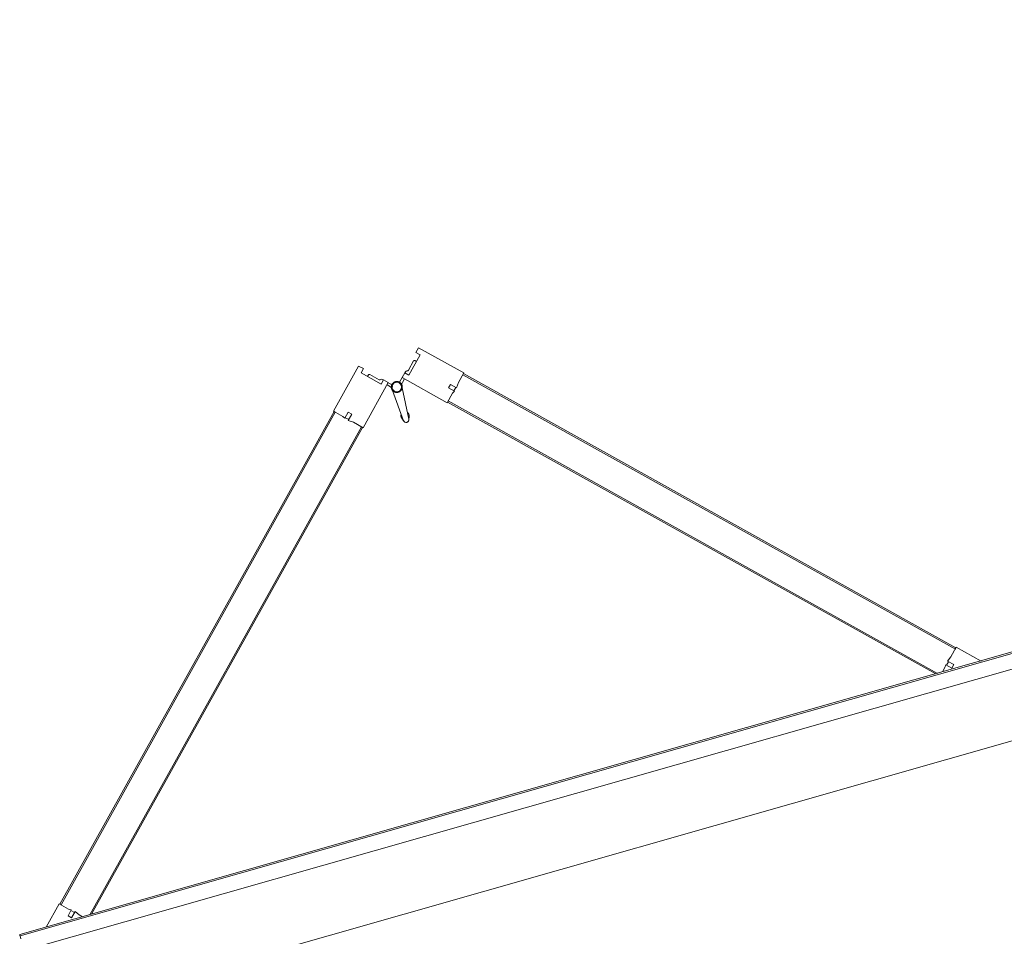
# Model space of a CAD drawing. Header units: inches. Extents: x 424 to 2043, y -237 to 445.
# Tile 248 of 256: x 727.22 to 728.67, y 8.77 to 10.11. Entities that reach past the tile are written whole.
import ezdxf

# ---------------------------------------------------------------- set-up
doc = ezdxf.new("R2010")
doc.units = ezdxf.units.IN
doc.header["$MEASUREMENT"] = 0
doc.layers.add('A-DOOR', color=31, linetype='Continuous', lineweight=9)

# ---------------------------------------------------------------- blocks, each defined once
blk = doc.blocks.new('5-panel_Bi-fold_external_door_10806 - Type 1-V6-اول')
at = {"layer": 'A-DOOR'}
for p, q in [((-1.6227, 0.7434), (-1.6764, 0.6897)), ((-1.617, 0.7378), (-1.6227, 0.7434)), ((-1.5305, 0.7449), (-1.5362, 0.7393)), ((-1.5362, 0.7393), (-1.5312, 0.7343)), ((-1.4768, 0.6912), (-1.5305, 0.7449)), ((-1.6219, 0.7328), (-1.617, 0.7378)), ((-1.5979, 0.7088), (-1.6219, 0.7328)), ((-1.6124, 0.7268), (-1.6142, 0.7251)), ((-1.6124, 0.7268), (-1.6142, 0.7251)), ((-1.6124, 0.7268), (-1.6142, 0.7251)), ((-1.5992, 0.7157), (-1.6103, 0.7268)), ((-1.5312, 0.7343), (-1.5553, 0.7103)), ((-1.5429, 0.7284), (-1.554, 0.7173)), ((-1.539, 0.7266), (-1.5407, 0.7284)), ((-1.539, 0.7266), (-1.5407, 0.7284)), ((-1.539, 0.7266), (-1.5407, 0.7284)), ((-1.593, 0.7137), (-1.5979, 0.7088)), ((-1.5931, 0.7136), (-1.5946, 0.715)), ((-1.5873, 0.7081), (-1.593, 0.7137)), ((-1.5602, 0.7153), (-1.5659, 0.7096)), ((-1.5659, 0.7096), (-1.5121, 0.6558)), ((-1.5553, 0.7103), (-1.5602, 0.7153)), ((-1.5586, 0.7165), (-1.56, 0.7151)), ((-1.641, 0.6543), (-1.5873, 0.7081)), ((-1.5901, 0.7052), (-1.5858, 0.701)), ((-1.5821, 0.7025), (-1.5875, 0.7079)), ((-1.5657, 0.7094), (-1.5713, 0.7039)), ((-1.5706, 0.7031), (-1.5708, 0.7033)), ((-1.5706, 0.7031), (-1.5708, 0.7033)), ((-1.5706, 0.7031), (-1.5708, 0.7033)), ((-1.5706, 0.7031), (-1.5708, 0.7033)), ((-1.5706, 0.7031), (-1.5708, 0.7033)), ((-1.5706, 0.7031), (-1.5708, 0.7033)), ((-1.5706, 0.7031), (-1.5708, 0.7033)), ((-1.5706, 0.7031), (-1.5708, 0.7033)), ((-1.5706, 0.7031), (-1.5708, 0.7033)), ((-1.5673, 0.7025), (-1.5631, 0.7068)), ((-1.6757, 0.689), (-2.262, 0.1027)), ((-1.6743, 0.6876), (-2.2606, 0.1012)), ((-1.6764, 0.6897), (-1.6652, 0.6785)), ((-1.6757, 0.689), (-1.6743, 0.6876)), ((-1.6632, 0.675), (-1.6561, 0.6821)), ((-1.6561, 0.6821), (-1.6518, 0.6779)), ((-1.5844, 0.695), (-1.5811, 0.648)), ((-1.5731, 0.648), (-1.5698, 0.695)), ((-1.4883, 0.6797), (-1.4768, 0.6912)), ((-1.4789, 0.6891), (-1.4775, 0.6905)), ((-1.4789, 0.6891), (-0.8926, 0.1027)), ((-1.4775, 0.6905), (-0.8912, 0.1042)), ((-1.6652, 0.6785), (-1.6632, 0.675)), ((-1.6624, 0.6757), (-1.6582, 0.6715)), ((-1.6518, 0.6779), (-1.6592, 0.6705)), ((-1.6592, 0.6705), (-1.6526, 0.6659)), ((-1.5121, 0.6558), (-1.501, 0.667)), ((-1.5045, 0.6762), (-1.5003, 0.6804)), ((-1.4974, 0.6691), (-1.5045, 0.6762)), ((-1.501, 0.667), (-1.4974, 0.6691)), ((-1.5003, 0.6804), (-1.493, 0.6731)), ((-1.4982, 0.6698), (-1.4939, 0.6741)), ((-1.493, 0.6731), (-1.4883, 0.6797)), ((-1.6432, 0.6565), (-2.2239, 0.0757)), ((-1.6417, 0.655), (-2.2211, 0.0757)), ((-1.6526, 0.6659), (-1.641, 0.6543)), ((-1.6432, 0.6565), (-1.6417, 0.655)), ((-1.5827, 0.6523), (-1.5809, 0.647)), ((-1.5827, 0.6523), (-1.5811, 0.648)), ((-1.5809, 0.647), (-1.5827, 0.6523)), ((-1.5733, 0.647), (-1.5714, 0.6523)), ((-1.5714, 0.6523), (-1.5733, 0.647)), ((-1.5714, 0.6523), (-1.5731, 0.648)), ((-1.5114, 0.6566), (-1.51, 0.658)), ((-1.5114, 0.6566), (-0.9303, 0.0755)), ((-1.51, 0.658), (-0.9275, 0.0755)), ((-1.5809, 0.647), (-1.581, 0.6474)), ((-1.5733, 0.647), (-1.5732, 0.6474)), ((-2.2627, 0.1034), (-2.2904, 0.0757)), ((-2.2516, 0.0922), (-2.2627, 0.1034)), ((-2.2606, 0.1012), (-2.262, 0.1027)), ((-0.8905, 0.1049), (-0.902, 0.0933)), ((-0.8912, 0.1042), (-0.8926, 0.1027)), ((-0.861, 0.0755), (-0.8905, 0.1049)), ((-2.2551, 0.083), (-2.248, 0.0901)), ((-2.248, 0.0901), (-2.2516, 0.0922)), ((-2.2445, 0.0851), (-2.2488, 0.0894)), ((-0.9076, 0.0877), (-0.9118, 0.0835)), ((-0.902, 0.0933), (-0.9086, 0.0887)), ((-0.9086, 0.0887), (-0.9012, 0.0814)), ((2.581, 0.0759), (-2.331, 0.0759)), ((-2.331, 0.0755), (-2.331, 0.0759)), ((-2.331, 0.0743), (-2.331, 0.0755)), ((-2.331, 0.0737), (-2.331, 0.0743)), ((2.581, 0.0737), (-2.331, 0.0737)), ((-2.331, 0.0693), (-2.331, 0.0737)), ((-2.2509, 0.0788), (-2.2551, 0.083)), ((-2.2435, 0.0861), (-2.2509, 0.0788)), ((-2.2389, 0.0796), (-2.2435, 0.0861)), ((-2.2351, 0.0757), (-2.2389, 0.0796)), ((-0.9147, 0.0807), (-0.9199, 0.0755)), ((-0.9126, 0.0842), (-0.9147, 0.0807)), ((-0.9055, 0.0771), (-0.9126, 0.0842)), ((-0.9012, 0.0814), (-0.9055, 0.0771)), ((-2.331, 0.0516), (2.581, 0.0516)), ((-2.331, -0.05), (2.581, -0.05))]:
    blk.add_line(p, q, dxfattribs=at)
at = {"layer": 'A-DOOR', "flags": 128}
for points in [[(-1.5771, 0.7063), (-1.5774, 0.7063), (-1.5777, 0.7063), (-1.578, 0.7063), (-1.5784, 0.7062), (-1.5787, 0.7062), (-1.579, 0.7061), (-1.5793, 0.706), (-1.5796, 0.7059), (-1.5799, 0.7058), (-1.5802, 0.7057), (-1.5805, 0.7056), (-1.5808, 0.7054), (-1.5811, 0.7053), (-1.5813, 0.7051), (-1.5816, 0.7049), (-1.5819, 0.7048), (-1.5821, 0.7046), (-1.5824, 0.7044), (-1.5826, 0.7041), (-1.5828, 0.7039), (-1.583, 0.7037), (-1.5832, 0.7034), (-1.5834, 0.7032), (-1.5836, 0.7029), (-1.5838, 0.7027), (-1.584, 0.7024), (-1.5841, 0.7021), (-1.5843, 0.7018), (-1.5844, 0.7015), (-1.5845, 0.7012), (-1.5846, 0.7009), (-1.5847, 0.7006), (-1.5848, 0.7003), (-1.5849, 0.7), (-1.585, 0.6997), (-1.585, 0.6994), (-1.585, 0.6991), (-1.5851, 0.6987), (-1.5851, 0.6984), (-1.5851, 0.6981), (-1.5851, 0.6978), (-1.585, 0.6975), (-1.585, 0.6972), (-1.5849, 0.6968), (-1.5849, 0.6965), (-1.5848, 0.6962), (-1.5847, 0.6959), (-1.5846, 0.6956), (-1.5845, 0.6953), (-1.5844, 0.695), (-1.5842, 0.6947), (-1.5841, 0.6944), (-1.5839, 0.6942), (-1.5837, 0.6939), (-1.5836, 0.6936), (-1.5834, 0.6934), (-1.5832, 0.6931), (-1.5829, 0.6929), (-1.5827, 0.6927), (-1.5825, 0.6924), (-1.5822, 0.6922), (-1.582, 0.692), (-1.5817, 0.6918), (-1.5815, 0.6917), (-1.5812, 0.6915), (-1.5809, 0.6913), (-1.5806, 0.6912), (-1.5804, 0.691), (-1.5801, 0.6909), (-1.5798, 0.6908), (-1.5795, 0.6907), (-1.5792, 0.6906), (-1.5788, 0.6905), (-1.5785, 0.6905), (-1.5782, 0.6904), (-1.5779, 0.6904), (-1.5776, 0.6904), (-1.5773, 0.6903), (-1.5771, 0.6903)], [(-1.5846, 0.7009), (-1.5847, 0.7006), (-1.5848, 0.7003), (-1.5849, 0.7), (-1.585, 0.6997), (-1.585, 0.6994), (-1.585, 0.6991), (-1.5851, 0.6987), (-1.5851, 0.6984), (-1.5851, 0.6981), (-1.5851, 0.6978), (-1.585, 0.6975), (-1.585, 0.6972), (-1.5849, 0.6968), (-1.5849, 0.6965), (-1.5848, 0.6962), (-1.5847, 0.6959), (-1.5846, 0.6956), (-1.5845, 0.6953)], [(-1.5846, 0.7009), (-1.5847, 0.7006), (-1.5848, 0.7003), (-1.5849, 0.7), (-1.585, 0.6997), (-1.585, 0.6994), (-1.585, 0.6991), (-1.5851, 0.6987), (-1.5851, 0.6984), (-1.5851, 0.6981), (-1.5851, 0.6978), (-1.585, 0.6975), (-1.585, 0.6972), (-1.5849, 0.6968), (-1.5849, 0.6965), (-1.5848, 0.6962), (-1.5847, 0.6959), (-1.5846, 0.6956), (-1.5845, 0.6953)], [(-1.5846, 0.7009), (-1.5847, 0.7006), (-1.5848, 0.7003), (-1.5849, 0.7), (-1.585, 0.6997), (-1.585, 0.6994), (-1.585, 0.6991), (-1.5851, 0.6987), (-1.5851, 0.6984), (-1.5851, 0.6981), (-1.5851, 0.6978), (-1.585, 0.6975), (-1.585, 0.6972), (-1.5849, 0.6968), (-1.5849, 0.6965), (-1.5848, 0.6962), (-1.5847, 0.6959), (-1.5846, 0.6956), (-1.5845, 0.6953)], [(-1.5846, 0.7009), (-1.5847, 0.7006), (-1.5848, 0.7003), (-1.5849, 0.7), (-1.585, 0.6997), (-1.585, 0.6994), (-1.585, 0.6991), (-1.5851, 0.6987), (-1.5851, 0.6984), (-1.5851, 0.6981), (-1.5851, 0.6978), (-1.585, 0.6975), (-1.585, 0.6972), (-1.5849, 0.6968), (-1.5849, 0.6965), (-1.5848, 0.6962), (-1.5847, 0.6959), (-1.5846, 0.6956), (-1.5845, 0.6953)], [(-1.5846, 0.7009), (-1.5847, 0.7006), (-1.5848, 0.7003), (-1.5849, 0.7), (-1.585, 0.6997), (-1.585, 0.6994), (-1.585, 0.6991), (-1.5851, 0.6987), (-1.5851, 0.6984), (-1.5851, 0.6981), (-1.5851, 0.6978), (-1.585, 0.6975), (-1.585, 0.6972), (-1.5849, 0.6968), (-1.5849, 0.6965), (-1.5848, 0.6962), (-1.5847, 0.6959), (-1.5846, 0.6956), (-1.5845, 0.6953)], [(-1.5846, 0.7009), (-1.5847, 0.7006), (-1.5848, 0.7003), (-1.5849, 0.7), (-1.585, 0.6997), (-1.585, 0.6994), (-1.585, 0.6991), (-1.5851, 0.6987), (-1.5851, 0.6984), (-1.5851, 0.6981), (-1.5851, 0.6978), (-1.585, 0.6975), (-1.585, 0.6972), (-1.5849, 0.6968), (-1.5849, 0.6965), (-1.5848, 0.6962), (-1.5847, 0.6959), (-1.5846, 0.6956), (-1.5845, 0.6953), (-1.5844, 0.695), (-1.5842, 0.6947), (-1.5841, 0.6944), (-1.5839, 0.6942), (-1.5837, 0.6939), (-1.5836, 0.6936), (-1.5834, 0.6934), (-1.5832, 0.6931), (-1.5829, 0.6929), (-1.5827, 0.6927), (-1.5825, 0.6924), (-1.5822, 0.6922), (-1.582, 0.692), (-1.5817, 0.6918), (-1.5815, 0.6917), (-1.5812, 0.6915), (-1.5809, 0.6913), (-1.5806, 0.6912), (-1.5804, 0.691), (-1.5801, 0.6909), (-1.5798, 0.6908), (-1.5795, 0.6907), (-1.5792, 0.6906), (-1.5788, 0.6905), (-1.5785, 0.6905), (-1.5782, 0.6904), (-1.5779, 0.6904), (-1.5776, 0.6904), (-1.5773, 0.6903), (-1.5771, 0.6903)], [(-1.5846, 0.7009), (-1.5847, 0.7006), (-1.5848, 0.7003), (-1.5849, 0.7), (-1.585, 0.6997), (-1.585, 0.6994), (-1.585, 0.6991), (-1.5851, 0.6987), (-1.5851, 0.6984), (-1.5851, 0.6981), (-1.5851, 0.6978), (-1.585, 0.6975), (-1.585, 0.6972), (-1.5849, 0.6968), (-1.5849, 0.6965), (-1.5848, 0.6962), (-1.5847, 0.6959), (-1.5846, 0.6956), (-1.5845, 0.6953), (-1.5844, 0.695), (-1.5842, 0.6947), (-1.5841, 0.6944), (-1.5839, 0.6942), (-1.5837, 0.6939), (-1.5836, 0.6936), (-1.5834, 0.6934), (-1.5832, 0.6931), (-1.5829, 0.6929), (-1.5827, 0.6927), (-1.5825, 0.6924), (-1.5822, 0.6922), (-1.582, 0.692), (-1.5817, 0.6918), (-1.5815, 0.6917), (-1.5812, 0.6915), (-1.5809, 0.6913), (-1.5806, 0.6912), (-1.5804, 0.691), (-1.5801, 0.6909), (-1.5798, 0.6908), (-1.5795, 0.6907), (-1.5792, 0.6906), (-1.5788, 0.6905), (-1.5785, 0.6905), (-1.5782, 0.6904), (-1.5779, 0.6904), (-1.5776, 0.6904), (-1.5773, 0.6903), (-1.5771, 0.6903)], [(-1.5846, 0.7009), (-1.5847, 0.7006), (-1.5848, 0.7003), (-1.5849, 0.7), (-1.585, 0.6997), (-1.585, 0.6994), (-1.585, 0.6991), (-1.5851, 0.6987), (-1.5851, 0.6984), (-1.5851, 0.6981), (-1.5851, 0.6978), (-1.585, 0.6975), (-1.585, 0.6972), (-1.5849, 0.6968), (-1.5849, 0.6965), (-1.5848, 0.6962), (-1.5847, 0.6959), (-1.5846, 0.6956), (-1.5845, 0.6953), (-1.5844, 0.695), (-1.5842, 0.6947), (-1.5841, 0.6944), (-1.5839, 0.6942), (-1.5837, 0.6939), (-1.5836, 0.6936), (-1.5834, 0.6934), (-1.5832, 0.6931), (-1.5829, 0.6929), (-1.5827, 0.6927), (-1.5825, 0.6924), (-1.5822, 0.6922), (-1.582, 0.692), (-1.5817, 0.6918), (-1.5815, 0.6917), (-1.5812, 0.6915), (-1.5809, 0.6913), (-1.5806, 0.6912), (-1.5804, 0.691), (-1.5801, 0.6909), (-1.5798, 0.6908), (-1.5795, 0.6907), (-1.5792, 0.6906), (-1.5788, 0.6905), (-1.5785, 0.6905), (-1.5782, 0.6904), (-1.5779, 0.6904), (-1.5776, 0.6904), (-1.5773, 0.6903), (-1.5771, 0.6903)], [(-1.5846, 0.7009), (-1.5847, 0.7006), (-1.5848, 0.7003), (-1.5849, 0.7), (-1.585, 0.6997), (-1.585, 0.6994), (-1.585, 0.6991), (-1.5851, 0.6987), (-1.5851, 0.6984), (-1.5851, 0.6981), (-1.5851, 0.6978), (-1.585, 0.6975), (-1.585, 0.6972), (-1.5849, 0.6968), (-1.5849, 0.6965), (-1.5848, 0.6962), (-1.5847, 0.6959), (-1.5846, 0.6956), (-1.5845, 0.6953), (-1.5844, 0.695), (-1.5842, 0.6947), (-1.5841, 0.6944), (-1.5839, 0.6942), (-1.5837, 0.6939), (-1.5836, 0.6936), (-1.5834, 0.6934), (-1.5832, 0.6931), (-1.5829, 0.6929), (-1.5827, 0.6927), (-1.5825, 0.6924), (-1.5822, 0.6922), (-1.582, 0.692), (-1.5817, 0.6918), (-1.5815, 0.6917), (-1.5812, 0.6915), (-1.5809, 0.6913), (-1.5806, 0.6912), (-1.5804, 0.691), (-1.5801, 0.6909), (-1.5798, 0.6908), (-1.5795, 0.6907), (-1.5792, 0.6906), (-1.5788, 0.6905), (-1.5785, 0.6905), (-1.5782, 0.6904), (-1.5779, 0.6904), (-1.5776, 0.6904), (-1.5773, 0.6903), (-1.5771, 0.6903)], [(-1.5846, 0.7009), (-1.5847, 0.7006), (-1.5848, 0.7003), (-1.5849, 0.7), (-1.585, 0.6997), (-1.585, 0.6994), (-1.585, 0.6991), (-1.5851, 0.6987), (-1.5851, 0.6984), (-1.5851, 0.6981), (-1.5851, 0.6978), (-1.585, 0.6975), (-1.585, 0.6972), (-1.5849, 0.6968), (-1.5849, 0.6965), (-1.5848, 0.6962), (-1.5847, 0.6959), (-1.5846, 0.6956), (-1.5845, 0.6953)], [(-1.5846, 0.7009), (-1.5847, 0.7006), (-1.5848, 0.7003), (-1.5849, 0.7), (-1.585, 0.6997), (-1.585, 0.6994), (-1.585, 0.6991), (-1.5851, 0.6987), (-1.5851, 0.6984), (-1.5851, 0.6981), (-1.5851, 0.6978), (-1.585, 0.6975), (-1.585, 0.6972), (-1.5849, 0.6968), (-1.5849, 0.6965), (-1.5848, 0.6962), (-1.5847, 0.6959), (-1.5846, 0.6956), (-1.5845, 0.6953)], [(-1.5846, 0.7009), (-1.5847, 0.7006), (-1.5848, 0.7003), (-1.5849, 0.7), (-1.585, 0.6997), (-1.585, 0.6994), (-1.585, 0.6991), (-1.5851, 0.6987), (-1.5851, 0.6984), (-1.5851, 0.6981), (-1.5851, 0.6978), (-1.585, 0.6975), (-1.585, 0.6972), (-1.5849, 0.6968), (-1.5849, 0.6965), (-1.5848, 0.6962), (-1.5847, 0.6959), (-1.5846, 0.6956), (-1.5845, 0.6953)], [(-1.5846, 0.7009), (-1.5847, 0.7006), (-1.5848, 0.7003), (-1.5849, 0.7), (-1.585, 0.6997), (-1.585, 0.6994), (-1.585, 0.6991), (-1.5851, 0.6987), (-1.5851, 0.6984), (-1.5851, 0.6981), (-1.5851, 0.6978), (-1.585, 0.6975), (-1.585, 0.6972), (-1.5849, 0.6968), (-1.5849, 0.6965), (-1.5848, 0.6962), (-1.5847, 0.6959), (-1.5846, 0.6956), (-1.5845, 0.6953)], [(-1.5774, 0.7063), (-1.5777, 0.7063), (-1.578, 0.7063), (-1.5784, 0.7062), (-1.5787, 0.7062), (-1.579, 0.7061), (-1.5793, 0.706), (-1.5796, 0.7059), (-1.5799, 0.7058), (-1.5802, 0.7057), (-1.5805, 0.7056), (-1.5808, 0.7054), (-1.5811, 0.7053), (-1.5813, 0.7051), (-1.5816, 0.7049), (-1.5819, 0.7048), (-1.5821, 0.7046), (-1.5824, 0.7044), (-1.5826, 0.7041), (-1.5828, 0.7039), (-1.583, 0.7037)], [(-1.5774, 0.7063), (-1.5777, 0.7063), (-1.578, 0.7063), (-1.5784, 0.7062), (-1.5787, 0.7062), (-1.579, 0.7061), (-1.5793, 0.706), (-1.5796, 0.7059), (-1.5799, 0.7058), (-1.5802, 0.7057), (-1.5805, 0.7056), (-1.5808, 0.7054), (-1.5811, 0.7053), (-1.5813, 0.7051), (-1.5816, 0.7049), (-1.5819, 0.7048), (-1.5821, 0.7046), (-1.5824, 0.7044), (-1.5826, 0.7041), (-1.5828, 0.7039), (-1.583, 0.7037)], [(-1.5774, 0.7063), (-1.5777, 0.7063), (-1.578, 0.7063), (-1.5784, 0.7062), (-1.5787, 0.7062), (-1.579, 0.7061), (-1.5793, 0.706), (-1.5796, 0.7059), (-1.5799, 0.7058), (-1.5802, 0.7057), (-1.5805, 0.7056), (-1.5808, 0.7054), (-1.5811, 0.7053), (-1.5813, 0.7051), (-1.5816, 0.7049), (-1.5819, 0.7048), (-1.5821, 0.7046), (-1.5824, 0.7044), (-1.5826, 0.7041), (-1.5828, 0.7039), (-1.583, 0.7037)], [(-1.5774, 0.7063), (-1.5777, 0.7063), (-1.578, 0.7063), (-1.5784, 0.7062), (-1.5787, 0.7062), (-1.579, 0.7061), (-1.5793, 0.706), (-1.5796, 0.7059), (-1.5799, 0.7058), (-1.5802, 0.7057), (-1.5805, 0.7056), (-1.5808, 0.7054), (-1.5811, 0.7053), (-1.5813, 0.7051), (-1.5816, 0.7049), (-1.5819, 0.7048), (-1.5821, 0.7046), (-1.5824, 0.7044), (-1.5826, 0.7041), (-1.5828, 0.7039), (-1.583, 0.7037)], [(-1.5774, 0.7063), (-1.5777, 0.7063), (-1.578, 0.7063), (-1.5784, 0.7062), (-1.5787, 0.7062), (-1.579, 0.7061), (-1.5793, 0.706), (-1.5796, 0.7059), (-1.5799, 0.7058), (-1.5802, 0.7057), (-1.5805, 0.7056), (-1.5808, 0.7054), (-1.5811, 0.7053), (-1.5813, 0.7051), (-1.5816, 0.7049), (-1.5819, 0.7048), (-1.5821, 0.7046), (-1.5824, 0.7044), (-1.5826, 0.7041), (-1.5828, 0.7039), (-1.583, 0.7037)], [(-1.5771, 0.7063), (-1.5774, 0.7063), (-1.5777, 0.7063), (-1.578, 0.7063), (-1.5784, 0.7062), (-1.5787, 0.7062), (-1.579, 0.7061), (-1.5793, 0.706), (-1.5796, 0.7059), (-1.5799, 0.7058), (-1.5802, 0.7057), (-1.5805, 0.7056), (-1.5808, 0.7054), (-1.5811, 0.7053), (-1.5813, 0.7051), (-1.5816, 0.7049), (-1.5819, 0.7048), (-1.5821, 0.7046), (-1.5824, 0.7044), (-1.5826, 0.7041), (-1.5828, 0.7039), (-1.583, 0.7037)], [(-1.5771, 0.7063), (-1.5774, 0.7063), (-1.5777, 0.7063), (-1.578, 0.7063), (-1.5784, 0.7062), (-1.5787, 0.7062), (-1.579, 0.7061), (-1.5793, 0.706), (-1.5796, 0.7059), (-1.5799, 0.7058), (-1.5802, 0.7057), (-1.5805, 0.7056), (-1.5808, 0.7054), (-1.5811, 0.7053), (-1.5813, 0.7051), (-1.5816, 0.7049), (-1.5819, 0.7048), (-1.5821, 0.7046), (-1.5824, 0.7044), (-1.5826, 0.7041), (-1.5828, 0.7039), (-1.583, 0.7037)], [(-1.5771, 0.7063), (-1.5774, 0.7063), (-1.5777, 0.7063), (-1.578, 0.7063), (-1.5784, 0.7062), (-1.5787, 0.7062), (-1.579, 0.7061), (-1.5793, 0.706), (-1.5796, 0.7059), (-1.5799, 0.7058), (-1.5802, 0.7057), (-1.5805, 0.7056), (-1.5808, 0.7054), (-1.5811, 0.7053), (-1.5813, 0.7051), (-1.5816, 0.7049), (-1.5819, 0.7048), (-1.5821, 0.7046), (-1.5824, 0.7044), (-1.5826, 0.7041), (-1.5828, 0.7039), (-1.583, 0.7037)], [(-1.5771, 0.7063), (-1.5774, 0.7063), (-1.5777, 0.7063), (-1.578, 0.7063), (-1.5784, 0.7062), (-1.5787, 0.7062), (-1.579, 0.7061), (-1.5793, 0.706), (-1.5796, 0.7059), (-1.5799, 0.7058), (-1.5802, 0.7057), (-1.5805, 0.7056), (-1.5808, 0.7054), (-1.5811, 0.7053), (-1.5813, 0.7051), (-1.5816, 0.7049), (-1.5819, 0.7048), (-1.5821, 0.7046), (-1.5824, 0.7044), (-1.5826, 0.7041), (-1.5828, 0.7039), (-1.583, 0.7037)], [(-1.5774, 0.7063), (-1.5777, 0.7063), (-1.578, 0.7063), (-1.5784, 0.7062), (-1.5787, 0.7062), (-1.579, 0.7061), (-1.5793, 0.706), (-1.5796, 0.7059), (-1.5799, 0.7058), (-1.5802, 0.7057), (-1.5805, 0.7056), (-1.5808, 0.7054), (-1.5811, 0.7053), (-1.5813, 0.7051), (-1.5816, 0.7049), (-1.5819, 0.7048), (-1.5821, 0.7046), (-1.5824, 0.7044), (-1.5826, 0.7041), (-1.5828, 0.7039), (-1.583, 0.7037)], [(-1.5774, 0.7063), (-1.5777, 0.7063), (-1.578, 0.7063), (-1.5784, 0.7062), (-1.5787, 0.7062), (-1.579, 0.7061), (-1.5793, 0.706), (-1.5796, 0.7059), (-1.5799, 0.7058), (-1.5802, 0.7057), (-1.5805, 0.7056), (-1.5808, 0.7054), (-1.5811, 0.7053), (-1.5813, 0.7051), (-1.5816, 0.7049), (-1.5819, 0.7048), (-1.5821, 0.7046), (-1.5824, 0.7044), (-1.5826, 0.7041), (-1.5828, 0.7039), (-1.583, 0.7037)], [(-1.5774, 0.7063), (-1.5777, 0.7063), (-1.578, 0.7063), (-1.5784, 0.7062), (-1.5787, 0.7062), (-1.579, 0.7061), (-1.5793, 0.706), (-1.5796, 0.7059), (-1.5799, 0.7058), (-1.5802, 0.7057), (-1.5805, 0.7056), (-1.5808, 0.7054), (-1.5811, 0.7053), (-1.5813, 0.7051), (-1.5816, 0.7049), (-1.5819, 0.7048), (-1.5821, 0.7046), (-1.5824, 0.7044), (-1.5826, 0.7041), (-1.5828, 0.7039), (-1.583, 0.7037)], [(-1.5774, 0.7063), (-1.5777, 0.7063), (-1.578, 0.7063), (-1.5784, 0.7062), (-1.5787, 0.7062), (-1.579, 0.7061), (-1.5793, 0.706), (-1.5796, 0.7059), (-1.5799, 0.7058), (-1.5802, 0.7057), (-1.5805, 0.7056), (-1.5808, 0.7054), (-1.5811, 0.7053), (-1.5813, 0.7051), (-1.5816, 0.7049), (-1.5819, 0.7048), (-1.5821, 0.7046), (-1.5824, 0.7044), (-1.5826, 0.7041), (-1.5828, 0.7039), (-1.583, 0.7037)], [(-1.5712, 0.7038), (-1.5714, 0.704), (-1.5717, 0.7042), (-1.5719, 0.7045), (-1.5722, 0.7047), (-1.5724, 0.7048), (-1.5727, 0.705), (-1.573, 0.7052), (-1.5732, 0.7054), (-1.5735, 0.7055), (-1.5738, 0.7056), (-1.5741, 0.7058), (-1.5744, 0.7059), (-1.5747, 0.706), (-1.575, 0.7061), (-1.5753, 0.7061), (-1.5756, 0.7062), (-1.576, 0.7063), (-1.5763, 0.7063), (-1.5766, 0.7063), (-1.5769, 0.7063), (-1.5771, 0.7063)], [(-1.5771, 0.6903), (-1.5768, 0.6903), (-1.5764, 0.6904), (-1.5761, 0.6904), (-1.5758, 0.6904), (-1.5755, 0.6905), (-1.5752, 0.6906), (-1.5749, 0.6907), (-1.5746, 0.6907), (-1.5743, 0.6909), (-1.574, 0.691), (-1.5737, 0.6911), (-1.5734, 0.6912), (-1.5731, 0.6914), (-1.5728, 0.6916), (-1.5726, 0.6917), (-1.5723, 0.6919), (-1.5721, 0.6921), (-1.5718, 0.6923), (-1.5716, 0.6925), (-1.5713, 0.6928), (-1.5711, 0.693), (-1.5709, 0.6932), (-1.5707, 0.6935), (-1.5705, 0.6938), (-1.5704, 0.694), (-1.5702, 0.6943), (-1.57, 0.6946), (-1.5699, 0.6949), (-1.5697, 0.6951), (-1.5696, 0.6954), (-1.5695, 0.6957), (-1.5694, 0.696), (-1.5693, 0.6964), (-1.5693, 0.6967), (-1.5692, 0.697), (-1.5692, 0.6973), (-1.5691, 0.6976), (-1.5691, 0.6979), (-1.5691, 0.6983), (-1.5691, 0.6986), (-1.5691, 0.6989), (-1.5691, 0.6992), (-1.5692, 0.6995), (-1.5692, 0.6998), (-1.5693, 0.7002), (-1.5694, 0.7005), (-1.5695, 0.7008), (-1.5696, 0.7011), (-1.5697, 0.7014), (-1.5698, 0.7017), (-1.5699, 0.702), (-1.5701, 0.7022), (-1.5703, 0.7025), (-1.5704, 0.7028), (-1.5706, 0.7031), (-1.5708, 0.7033), (-1.571, 0.7036), (-1.5712, 0.7038), (-1.5714, 0.704), (-1.5717, 0.7042), (-1.5719, 0.7045), (-1.5722, 0.7047), (-1.5724, 0.7048), (-1.5727, 0.705), (-1.573, 0.7052), (-1.5732, 0.7054), (-1.5735, 0.7055), (-1.5738, 0.7056), (-1.5741, 0.7058), (-1.5744, 0.7059), (-1.5747, 0.706), (-1.575, 0.7061), (-1.5753, 0.7061), (-1.5756, 0.7062), (-1.576, 0.7063), (-1.5763, 0.7063), (-1.5766, 0.7063), (-1.5769, 0.7063), (-1.5771, 0.7063)], [(-1.5712, 0.7038), (-1.5714, 0.704), (-1.5717, 0.7042), (-1.5719, 0.7045), (-1.5722, 0.7047), (-1.5724, 0.7048), (-1.5727, 0.705), (-1.573, 0.7052), (-1.5732, 0.7054), (-1.5735, 0.7055), (-1.5738, 0.7056), (-1.5741, 0.7058), (-1.5744, 0.7059), (-1.5747, 0.706), (-1.575, 0.7061), (-1.5753, 0.7061), (-1.5756, 0.7062), (-1.576, 0.7063), (-1.5763, 0.7063), (-1.5766, 0.7063), (-1.5769, 0.7063), (-1.5771, 0.7063)], [(-1.5712, 0.7038), (-1.5714, 0.704), (-1.5717, 0.7042), (-1.5719, 0.7045), (-1.5722, 0.7047), (-1.5724, 0.7048), (-1.5727, 0.705), (-1.573, 0.7052), (-1.5732, 0.7054), (-1.5735, 0.7055), (-1.5738, 0.7056), (-1.5741, 0.7058), (-1.5744, 0.7059), (-1.5747, 0.706), (-1.575, 0.7061), (-1.5753, 0.7061), (-1.5756, 0.7062), (-1.576, 0.7063), (-1.5763, 0.7063), (-1.5766, 0.7063), (-1.5769, 0.7063), (-1.5771, 0.7063)], [(-1.5712, 0.7038), (-1.5714, 0.704), (-1.5717, 0.7042), (-1.5719, 0.7045), (-1.5722, 0.7047), (-1.5724, 0.7048), (-1.5727, 0.705), (-1.573, 0.7052), (-1.5732, 0.7054), (-1.5735, 0.7055), (-1.5738, 0.7056), (-1.5741, 0.7058), (-1.5744, 0.7059), (-1.5747, 0.706), (-1.575, 0.7061), (-1.5753, 0.7061), (-1.5756, 0.7062), (-1.576, 0.7063), (-1.5763, 0.7063), (-1.5766, 0.7063), (-1.5769, 0.7063), (-1.5771, 0.7063)], [(-1.5771, 0.6903), (-1.5768, 0.6903), (-1.5764, 0.6904), (-1.5761, 0.6904), (-1.5758, 0.6904), (-1.5755, 0.6905), (-1.5752, 0.6906), (-1.5749, 0.6907), (-1.5746, 0.6907), (-1.5743, 0.6909), (-1.574, 0.691), (-1.5737, 0.6911), (-1.5734, 0.6912), (-1.5731, 0.6914), (-1.5728, 0.6916), (-1.5726, 0.6917), (-1.5723, 0.6919), (-1.5721, 0.6921), (-1.5718, 0.6923), (-1.5716, 0.6925), (-1.5713, 0.6928), (-1.5711, 0.693), (-1.5709, 0.6932), (-1.5707, 0.6935), (-1.5705, 0.6938), (-1.5704, 0.694), (-1.5702, 0.6943), (-1.57, 0.6946), (-1.5699, 0.6949), (-1.5697, 0.6951), (-1.5696, 0.6954), (-1.5695, 0.6957), (-1.5694, 0.696), (-1.5693, 0.6964), (-1.5693, 0.6967), (-1.5692, 0.697), (-1.5692, 0.6973), (-1.5691, 0.6976), (-1.5691, 0.6979), (-1.5691, 0.6983), (-1.5691, 0.6986), (-1.5691, 0.6989), (-1.5691, 0.6992), (-1.5692, 0.6995), (-1.5692, 0.6998), (-1.5693, 0.7002), (-1.5694, 0.7005), (-1.5695, 0.7008), (-1.5696, 0.7011), (-1.5697, 0.7014), (-1.5698, 0.7017), (-1.5699, 0.702), (-1.5701, 0.7022), (-1.5703, 0.7025), (-1.5704, 0.7028), (-1.5706, 0.7031), (-1.5708, 0.7033)], [(-1.5771, 0.6903), (-1.5768, 0.6903), (-1.5764, 0.6904), (-1.5761, 0.6904), (-1.5758, 0.6904), (-1.5755, 0.6905), (-1.5752, 0.6906), (-1.5749, 0.6907), (-1.5746, 0.6907), (-1.5743, 0.6909), (-1.574, 0.691), (-1.5737, 0.6911), (-1.5734, 0.6912), (-1.5731, 0.6914), (-1.5728, 0.6916), (-1.5726, 0.6917), (-1.5723, 0.6919), (-1.5721, 0.6921), (-1.5718, 0.6923), (-1.5716, 0.6925), (-1.5713, 0.6928), (-1.5711, 0.693), (-1.5709, 0.6932), (-1.5707, 0.6935), (-1.5705, 0.6938), (-1.5704, 0.694), (-1.5702, 0.6943), (-1.57, 0.6946), (-1.5699, 0.6949), (-1.5697, 0.6951), (-1.5696, 0.6954), (-1.5695, 0.6957), (-1.5694, 0.696), (-1.5693, 0.6964), (-1.5693, 0.6967), (-1.5692, 0.697), (-1.5692, 0.6973), (-1.5691, 0.6976), (-1.5691, 0.6979), (-1.5691, 0.6983), (-1.5691, 0.6986), (-1.5691, 0.6989), (-1.5691, 0.6992), (-1.5692, 0.6995), (-1.5692, 0.6998), (-1.5693, 0.7002), (-1.5694, 0.7005), (-1.5695, 0.7008), (-1.5696, 0.7011), (-1.5697, 0.7014), (-1.5698, 0.7017), (-1.5699, 0.702), (-1.5701, 0.7022), (-1.5703, 0.7025), (-1.5704, 0.7028), (-1.5706, 0.7031), (-1.5708, 0.7033)], [(-1.5771, 0.6903), (-1.5768, 0.6903), (-1.5764, 0.6904), (-1.5761, 0.6904), (-1.5758, 0.6904), (-1.5755, 0.6905), (-1.5752, 0.6906), (-1.5749, 0.6907), (-1.5746, 0.6907), (-1.5743, 0.6909), (-1.574, 0.691), (-1.5737, 0.6911), (-1.5734, 0.6912), (-1.5731, 0.6914), (-1.5728, 0.6916), (-1.5726, 0.6917), (-1.5723, 0.6919), (-1.5721, 0.6921), (-1.5718, 0.6923), (-1.5716, 0.6925), (-1.5713, 0.6928), (-1.5711, 0.693), (-1.5709, 0.6932), (-1.5707, 0.6935), (-1.5705, 0.6938), (-1.5704, 0.694), (-1.5702, 0.6943), (-1.57, 0.6946), (-1.5699, 0.6949), (-1.5697, 0.6951), (-1.5696, 0.6954), (-1.5695, 0.6957), (-1.5694, 0.696), (-1.5693, 0.6964), (-1.5693, 0.6967), (-1.5692, 0.697), (-1.5692, 0.6973), (-1.5691, 0.6976), (-1.5691, 0.6979), (-1.5691, 0.6983), (-1.5691, 0.6986), (-1.5691, 0.6989), (-1.5691, 0.6992), (-1.5692, 0.6995), (-1.5692, 0.6998), (-1.5693, 0.7002), (-1.5694, 0.7005), (-1.5695, 0.7008), (-1.5696, 0.7011), (-1.5697, 0.7014), (-1.5698, 0.7017), (-1.5699, 0.702), (-1.5701, 0.7022), (-1.5703, 0.7025), (-1.5704, 0.7028), (-1.5706, 0.7031), (-1.5708, 0.7033)], [(-1.5771, 0.6903), (-1.5768, 0.6903), (-1.5764, 0.6904), (-1.5761, 0.6904), (-1.5758, 0.6904), (-1.5755, 0.6905), (-1.5752, 0.6906), (-1.5749, 0.6907), (-1.5746, 0.6907), (-1.5743, 0.6909), (-1.574, 0.691), (-1.5737, 0.6911), (-1.5734, 0.6912), (-1.5731, 0.6914), (-1.5728, 0.6916), (-1.5726, 0.6917), (-1.5723, 0.6919), (-1.5721, 0.6921), (-1.5718, 0.6923), (-1.5716, 0.6925), (-1.5713, 0.6928), (-1.5711, 0.693), (-1.5709, 0.6932), (-1.5707, 0.6935), (-1.5705, 0.6938), (-1.5704, 0.694), (-1.5702, 0.6943), (-1.57, 0.6946), (-1.5699, 0.6949), (-1.5697, 0.6951), (-1.5696, 0.6954), (-1.5695, 0.6957), (-1.5694, 0.696), (-1.5693, 0.6964), (-1.5693, 0.6967), (-1.5692, 0.697), (-1.5692, 0.6973), (-1.5691, 0.6976), (-1.5691, 0.6979), (-1.5691, 0.6983), (-1.5691, 0.6986), (-1.5691, 0.6989), (-1.5691, 0.6992), (-1.5692, 0.6995), (-1.5692, 0.6998), (-1.5693, 0.7002), (-1.5694, 0.7005), (-1.5695, 0.7008), (-1.5696, 0.7011), (-1.5697, 0.7014), (-1.5698, 0.7017), (-1.5699, 0.702), (-1.5701, 0.7022), (-1.5703, 0.7025), (-1.5704, 0.7028), (-1.5706, 0.7031), (-1.5708, 0.7033)], [(-1.5712, 0.7038), (-1.5714, 0.704), (-1.5717, 0.7042), (-1.5719, 0.7045), (-1.5722, 0.7047), (-1.5724, 0.7048), (-1.5727, 0.705), (-1.573, 0.7052), (-1.5732, 0.7054), (-1.5735, 0.7055), (-1.5738, 0.7056), (-1.5741, 0.7058), (-1.5744, 0.7059), (-1.5747, 0.706), (-1.575, 0.7061), (-1.5753, 0.7061), (-1.5756, 0.7062), (-1.576, 0.7063), (-1.5763, 0.7063), (-1.5766, 0.7063), (-1.5769, 0.7063)], [(-1.5712, 0.7038), (-1.5714, 0.704), (-1.5717, 0.7042), (-1.5719, 0.7045), (-1.5722, 0.7047), (-1.5724, 0.7048), (-1.5727, 0.705), (-1.573, 0.7052), (-1.5732, 0.7054), (-1.5735, 0.7055), (-1.5738, 0.7056), (-1.5741, 0.7058), (-1.5744, 0.7059), (-1.5747, 0.706), (-1.575, 0.7061), (-1.5753, 0.7061), (-1.5756, 0.7062), (-1.576, 0.7063), (-1.5763, 0.7063), (-1.5766, 0.7063), (-1.5769, 0.7063)], [(-1.5712, 0.7038), (-1.5714, 0.704), (-1.5717, 0.7042), (-1.5719, 0.7045), (-1.5722, 0.7047), (-1.5724, 0.7048), (-1.5727, 0.705), (-1.573, 0.7052), (-1.5732, 0.7054), (-1.5735, 0.7055), (-1.5738, 0.7056), (-1.5741, 0.7058), (-1.5744, 0.7059), (-1.5747, 0.706), (-1.575, 0.7061), (-1.5753, 0.7061), (-1.5756, 0.7062), (-1.576, 0.7063), (-1.5763, 0.7063), (-1.5766, 0.7063), (-1.5769, 0.7063)], [(-1.5712, 0.7038), (-1.5714, 0.704), (-1.5717, 0.7042), (-1.5719, 0.7045), (-1.5722, 0.7047), (-1.5724, 0.7048), (-1.5727, 0.705), (-1.573, 0.7052), (-1.5732, 0.7054), (-1.5735, 0.7055), (-1.5738, 0.7056), (-1.5741, 0.7058), (-1.5744, 0.7059), (-1.5747, 0.706), (-1.575, 0.7061), (-1.5753, 0.7061), (-1.5756, 0.7062), (-1.576, 0.7063), (-1.5763, 0.7063), (-1.5766, 0.7063), (-1.5769, 0.7063)], [(-1.5712, 0.7038), (-1.5714, 0.704), (-1.5717, 0.7042), (-1.5719, 0.7045), (-1.5722, 0.7047), (-1.5724, 0.7048), (-1.5727, 0.705), (-1.573, 0.7052), (-1.5732, 0.7054), (-1.5735, 0.7055), (-1.5738, 0.7056), (-1.5741, 0.7058), (-1.5744, 0.7059), (-1.5747, 0.706), (-1.575, 0.7061), (-1.5753, 0.7061), (-1.5756, 0.7062), (-1.576, 0.7063), (-1.5763, 0.7063), (-1.5766, 0.7063), (-1.5769, 0.7063)], [(-1.5712, 0.7038), (-1.5714, 0.704), (-1.5717, 0.7042), (-1.5719, 0.7045), (-1.5722, 0.7047), (-1.5724, 0.7048), (-1.5727, 0.705), (-1.573, 0.7052), (-1.5732, 0.7054), (-1.5735, 0.7055), (-1.5738, 0.7056), (-1.5741, 0.7058), (-1.5744, 0.7059), (-1.5747, 0.706), (-1.575, 0.7061), (-1.5753, 0.7061), (-1.5756, 0.7062), (-1.576, 0.7063), (-1.5763, 0.7063), (-1.5766, 0.7063), (-1.5769, 0.7063)], [(-1.5712, 0.7038), (-1.5714, 0.704), (-1.5717, 0.7042), (-1.5719, 0.7045), (-1.5722, 0.7047), (-1.5724, 0.7048), (-1.5727, 0.705), (-1.573, 0.7052), (-1.5732, 0.7054), (-1.5735, 0.7055), (-1.5738, 0.7056), (-1.5741, 0.7058), (-1.5744, 0.7059), (-1.5747, 0.706), (-1.575, 0.7061), (-1.5753, 0.7061), (-1.5756, 0.7062), (-1.576, 0.7063), (-1.5763, 0.7063), (-1.5766, 0.7063), (-1.5769, 0.7063)], [(-1.5712, 0.7038), (-1.5714, 0.704), (-1.5717, 0.7042), (-1.5719, 0.7045), (-1.5722, 0.7047), (-1.5724, 0.7048), (-1.5727, 0.705), (-1.573, 0.7052), (-1.5732, 0.7054), (-1.5735, 0.7055), (-1.5738, 0.7056), (-1.5741, 0.7058), (-1.5744, 0.7059), (-1.5747, 0.706), (-1.575, 0.7061), (-1.5753, 0.7061), (-1.5756, 0.7062), (-1.576, 0.7063), (-1.5763, 0.7063), (-1.5766, 0.7063), (-1.5769, 0.7063)], [(-1.5712, 0.7038), (-1.5714, 0.704), (-1.5717, 0.7042), (-1.5719, 0.7045), (-1.5722, 0.7047), (-1.5724, 0.7048), (-1.5727, 0.705), (-1.573, 0.7052), (-1.5732, 0.7054), (-1.5735, 0.7055), (-1.5738, 0.7056), (-1.5741, 0.7058), (-1.5744, 0.7059), (-1.5747, 0.706), (-1.575, 0.7061), (-1.5753, 0.7061), (-1.5756, 0.7062), (-1.576, 0.7063), (-1.5763, 0.7063), (-1.5766, 0.7063), (-1.5769, 0.7063)], [(-1.5696, 0.6954), (-1.5695, 0.6957), (-1.5694, 0.696), (-1.5693, 0.6964), (-1.5693, 0.6967), (-1.5692, 0.697), (-1.5692, 0.6973), (-1.5691, 0.6976), (-1.5691, 0.6979), (-1.5691, 0.6983), (-1.5691, 0.6986), (-1.5691, 0.6989), (-1.5691, 0.6992), (-1.5692, 0.6995), (-1.5692, 0.6998), (-1.5693, 0.7002), (-1.5694, 0.7005), (-1.5695, 0.7008), (-1.5696, 0.7011), (-1.5697, 0.7014), (-1.5698, 0.7017), (-1.5699, 0.702), (-1.5701, 0.7022)], [(-1.5696, 0.6954), (-1.5695, 0.6957), (-1.5694, 0.696), (-1.5693, 0.6964), (-1.5693, 0.6967), (-1.5692, 0.697), (-1.5692, 0.6973), (-1.5691, 0.6976), (-1.5691, 0.6979), (-1.5691, 0.6983), (-1.5691, 0.6986), (-1.5691, 0.6989), (-1.5691, 0.6992), (-1.5692, 0.6995), (-1.5692, 0.6998), (-1.5693, 0.7002), (-1.5694, 0.7005), (-1.5695, 0.7008), (-1.5696, 0.7011), (-1.5697, 0.7014), (-1.5698, 0.7017), (-1.5699, 0.702)], [(-1.5696, 0.6954), (-1.5695, 0.6957), (-1.5694, 0.696), (-1.5693, 0.6964), (-1.5693, 0.6967), (-1.5692, 0.697), (-1.5692, 0.6973), (-1.5691, 0.6976), (-1.5691, 0.6979), (-1.5691, 0.6983), (-1.5691, 0.6986), (-1.5691, 0.6989), (-1.5691, 0.6992), (-1.5692, 0.6995), (-1.5692, 0.6998), (-1.5693, 0.7002), (-1.5694, 0.7005), (-1.5695, 0.7008), (-1.5696, 0.7011), (-1.5697, 0.7014), (-1.5698, 0.7017), (-1.5699, 0.702)], [(-1.5696, 0.6954), (-1.5695, 0.6957), (-1.5694, 0.696), (-1.5693, 0.6964), (-1.5693, 0.6967), (-1.5692, 0.697), (-1.5692, 0.6973), (-1.5691, 0.6976), (-1.5691, 0.6979), (-1.5691, 0.6983), (-1.5691, 0.6986), (-1.5691, 0.6989), (-1.5691, 0.6992), (-1.5692, 0.6995), (-1.5692, 0.6998), (-1.5693, 0.7002), (-1.5694, 0.7005), (-1.5695, 0.7008), (-1.5696, 0.7011), (-1.5697, 0.7014), (-1.5698, 0.7017), (-1.5699, 0.702)], [(-1.5696, 0.6954), (-1.5695, 0.6957), (-1.5694, 0.696), (-1.5693, 0.6964), (-1.5693, 0.6967), (-1.5692, 0.697), (-1.5692, 0.6973), (-1.5691, 0.6976), (-1.5691, 0.6979), (-1.5691, 0.6983), (-1.5691, 0.6986), (-1.5691, 0.6989), (-1.5691, 0.6992), (-1.5692, 0.6995), (-1.5692, 0.6998), (-1.5693, 0.7002), (-1.5694, 0.7005), (-1.5695, 0.7008), (-1.5696, 0.7011), (-1.5697, 0.7014), (-1.5698, 0.7017), (-1.5699, 0.702)], [(-1.5696, 0.6954), (-1.5695, 0.6957), (-1.5694, 0.696), (-1.5693, 0.6964), (-1.5693, 0.6967), (-1.5692, 0.697), (-1.5692, 0.6973), (-1.5691, 0.6976), (-1.5691, 0.6979), (-1.5691, 0.6983), (-1.5691, 0.6986), (-1.5691, 0.6989), (-1.5691, 0.6992), (-1.5692, 0.6995), (-1.5692, 0.6998), (-1.5693, 0.7002), (-1.5694, 0.7005), (-1.5695, 0.7008), (-1.5696, 0.7011), (-1.5697, 0.7014), (-1.5698, 0.7017), (-1.5699, 0.702)], [(-1.5696, 0.6954), (-1.5695, 0.6957), (-1.5694, 0.696), (-1.5693, 0.6964), (-1.5693, 0.6967), (-1.5692, 0.697), (-1.5692, 0.6973), (-1.5691, 0.6976), (-1.5691, 0.6979), (-1.5691, 0.6983), (-1.5691, 0.6986), (-1.5691, 0.6989), (-1.5691, 0.6992), (-1.5692, 0.6995), (-1.5692, 0.6998), (-1.5693, 0.7002), (-1.5694, 0.7005), (-1.5695, 0.7008), (-1.5696, 0.7011), (-1.5697, 0.7014), (-1.5698, 0.7017), (-1.5699, 0.702)], [(-1.5696, 0.6954), (-1.5695, 0.6957), (-1.5694, 0.696), (-1.5693, 0.6964), (-1.5693, 0.6967), (-1.5692, 0.697), (-1.5692, 0.6973), (-1.5691, 0.6976), (-1.5691, 0.6979), (-1.5691, 0.6983), (-1.5691, 0.6986), (-1.5691, 0.6989), (-1.5691, 0.6992), (-1.5692, 0.6995), (-1.5692, 0.6998), (-1.5693, 0.7002), (-1.5694, 0.7005), (-1.5695, 0.7008), (-1.5696, 0.7011), (-1.5697, 0.7014), (-1.5698, 0.7017), (-1.5699, 0.702)], [(-1.5696, 0.6954), (-1.5695, 0.6957), (-1.5694, 0.696), (-1.5693, 0.6964), (-1.5693, 0.6967), (-1.5692, 0.697), (-1.5692, 0.6973), (-1.5691, 0.6976), (-1.5691, 0.6979), (-1.5691, 0.6983), (-1.5691, 0.6986), (-1.5691, 0.6989), (-1.5691, 0.6992), (-1.5692, 0.6995), (-1.5692, 0.6998), (-1.5693, 0.7002), (-1.5694, 0.7005), (-1.5695, 0.7008), (-1.5696, 0.7011), (-1.5697, 0.7014), (-1.5698, 0.7017), (-1.5699, 0.702)]]:
    blk.add_lwpolyline(points, dxfattribs=at)
at = {"layer": 'A-DOOR'}
for centre, radius, start, end in [((-1.6114, 0.7258), 0.0015, 45, 135), ((-1.6114, 0.7258), 0.0015, 45, 135), ((-1.6114, 0.7258), 0.0015, 45, 135), ((-1.5418, 0.7273), 0.0015, 45, 135), ((-1.5418, 0.7273), 0.0015, 45, 135), ((-1.5418, 0.7273), 0.0015, 45, 135), ((-1.5978, 0.7171), 0.002, 225, 296.79), ((-1.5978, 0.7171), 0.002, 239.358, 296.79), ((-1.5978, 0.7171), 0.002, 239.358, 296.79), ((-1.596, 0.7136), 0.002, 45, 116.79), ((-1.596, 0.7136), 0.002, 45, 102.432), ((-1.596, 0.7136), 0.002, 45, 102.432), ((-1.5572, 0.7151), 0.002, 63.21, 135), ((-1.5554, 0.7187), 0.002, 243.21, 315), ((-1.5554, 0.7187), 0.002, 243.21, 257.568), ((-1.5554, 0.7187), 0.002, 243.21, 257.568), ((-1.5553, 0.7117), 0.001, 255, 300), ((-1.5553, 0.7117), 0.001, 255, 300), ((-1.5553, 0.7117), 0.001, 255, 300), ((-1.5554, 0.7187), 0.002, 271.926, 315), ((-1.5554, 0.7187), 0.002, 271.926, 315), ((-1.5979, 0.7102), 0.001, 240, 285), ((-1.5979, 0.7102), 0.001, 240, 285), ((-1.5979, 0.7102), 0.001, 240, 285), ((-1.5901, 0.6967), 0.00601, 0.5847, 45), ((-1.5901, 0.6967), 0.00601, 15.3898, 45), ((-1.5901, 0.6967), 0.00601, 15.3898, 45), ((-1.5771, 0.6983), 0.00801, 154.9112, 204.3781), ((-1.5771, 0.6983), 0.008, 155.5174, 241.5911), ((-1.5771, 0.6983), 0.008, 155.5174, 167.5738), ((-1.5771, 0.6983), 0.007, 90, 270), ((-1.5771, 0.6983), 0.007, 150, 210), ((-1.5771, 0.6983), 0.007, 150, 210), ((-1.5771, 0.6983), 0.007, 150, 210), ((-1.5771, 0.6983), 0.007, 150, 210), ((-1.5761, 0.6969), 0.00801, 151.3888, 180.5847), ((-1.5771, 0.6983), 0.008, 118.4089, 140.6439), ((-1.5771, 0.6983), 0.00801, 117.8469, 138.6428), ((-1.5771, 0.6983), 0.00801, 73.9595, 106.0405), ((-1.5771, 0.6983), 0.008, 90, 105.2946), ((-1.5771, 0.6983), 0.008, 74.7054, 90), ((-1.5771, 0.6983), 0.007, 270, 90), ((-1.5771, 0.6983), 0.00801, 335.6219, 62.1531), ((-1.5771, 0.6983), 0.008, 298.4089, 61.5911), ((-1.5771, 0.6984), 0.00801, 359.4153, 43.2092), ((-1.5771, 0.6984), 0.00801, 359.4153, 43.2092), ((-1.5771, 0.6984), 0.00801, 359.4153, 43.2092), ((-1.5771, 0.6983), 0.007, 330, 30), ((-1.5771, 0.6983), 0.007, 330, 30), ((-1.5771, 0.6983), 0.007, 330, 30), ((-1.5771, 0.6983), 0.007, 330, 30), ((-1.5771, 0.6983), 0.008, 12.4262, 30), ((-1.5631, 0.6982), 0.00601, 135, 179.4153), ((-1.5631, 0.6982), 0.00601, 135, 179.4153), ((-1.5631, 0.6982), 0.00601, 135, 179.4153), ((-1.5771, 0.6983), 0.008, 254.7054, 270), ((-1.5771, 0.6983), 0.008, 270, 285.2946), ((-1.5771, 0.6543), 0.00601, 141.4622, 199.4712), ((-1.5771, 0.6543), 0.00601, 141.4622, 199.4712), ((-1.5771, 0.6543), 0.00601, 340.5288, 38.5378), ((-1.5771, 0.6543), 0.00601, 340.5288, 38.5378), ((-1.5771, 0.6483), 0.004, 184.014, 355.986), ((-1.5771, 0.6483), 0.004, 199.4712, 340.5288), ((-1.5771, 0.6483), 0.004, 199.4712, 340.5288)]:
    blk.add_arc(centre, radius, start, end, dxfattribs=at)

msp = doc.modelspace()

# ---------------------------------------------------------------- block references
at = {"layer": 'A-DOOR', "rotation": 15.89417014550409}
msp.add_blockref('5-panel_Bi-fold_external_door_10806 - Type 1-V6-اول', (729.4844, 9.3344), dxfattribs=at)

doc.saveas('drawing.dxf')
